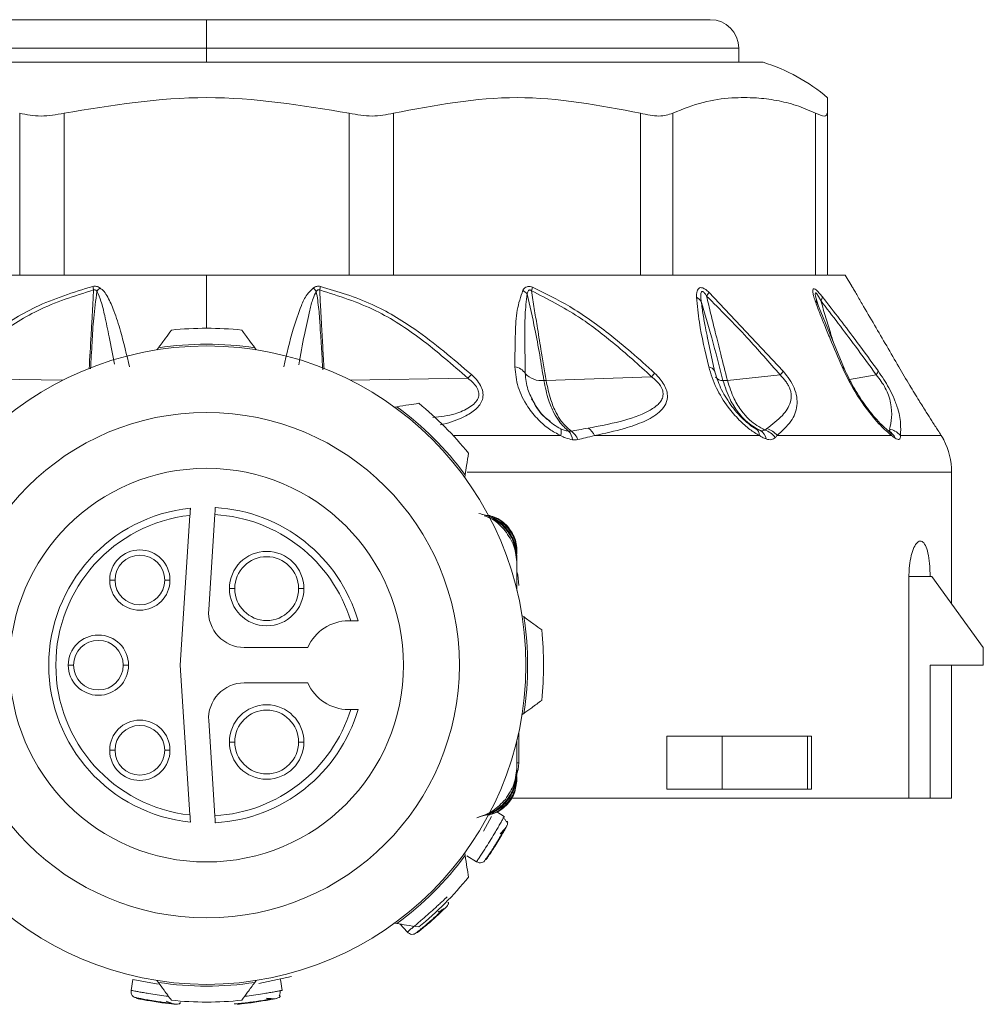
# Model space of a CAD drawing. Header units: millimetres. Extents: x -447 to 1924, y -61 to 422.
# Tile 42 of 57: x 822 to 850, y 153 to 180. Entities that reach past the tile are written whole.
import ezdxf

# ---------------------------------------------------------------- set-up
doc = ezdxf.new("R2010")
doc.units = ezdxf.units.MM

# ---------------------------------------------------------------- blocks, each defined once
blk = doc.blocks.new('Drawing View5')
at = {"color": 7, "linetype": 'Continuous', "lineweight": 18}
for p, q in [((-31.706, 2.201), (-17.506, 2.201)), ((-17.506, 2.201), (-3.306, 2.201)), ((-17.506, 2.201), (-17.506, 1.401)), ((-32.506, 1.401), (-17.506, 1.401)), ((-17.506, 1.001), (-17.506, 1.401)), ((-17.506, 1.401), (-2.506, 1.401)), ((-2.506, 1.001), (-2.506, 1.401)), ((-32.661, 1.001), (-1.816, 1.001)), ((-22.775, -4.999), (-22.775, -0.434)), ((-21.525, -4.999), (-21.525, -0.434)), ((-13.487, -4.999), (-13.487, -0.434)), ((-12.237, -4.999), (-12.237, -0.434)), ((-5.275, -4.999), (-5.275, -0.434)), ((-4.36, -4.999), (-4.36, -0.434)), ((-0.341, -4.999), (-0.341, -0.434)), ((-0.006, -4.999), (-0.006, -0.434)), ((-29.941, -4.999), (-22.559, -4.999)), ((-21.768, -4.999), (-22.559, -4.999)), ((-21.768, -4.999), (-17.506, -4.999)), ((-17.506, -4.999), (-13.244, -4.999)), ((-17.506, -4.999), (-17.506, -6.499)), ((-12.453, -4.999), (-13.244, -4.999)), ((-12.453, -4.999), (-5.071, -4.999)), ((-4.491, -4.999), (-5.071, -4.999)), ((-4.491, -4.999), (-0.23, -4.999)), ((-0.018, -4.999), (-0.23, -4.999)), ((-0.006, -4.999), (0.494, -4.999)), ((0.684, -5.315), (0.494, -4.999)), ((-3.346, -5.486), (-1.249, -7.713)), ((0.479, -7.654), (-0.303, -5.766)), ((-0.184, -5.745), (-0.196, -5.703)), ((-3.187, -7.696), (-3.393, -6.734)), ((-18.864, -7.051), (-18.906, -7.109)), ((-16.106, -7.109), (-16.148, -7.051)), ((-3.182, -7.723), (-3.194, -7.668)), ((-24.868, -7.906), (-21.555, -7.961)), ((-13.456, -7.961), (-10.143, -7.906)), ((-7.936, -7.973), (-4.961, -7.865)), ((-2.825, -7.968), (-1.337, -7.817)), ((0.622, -7.94), (1.371, -7.811)), ((-12.14, -8.712), (-12.209, -8.723)), ((-2.022, -9.333), (-2.16, -9.247)), ((-1.969, -9.36), (-1.979, -9.364)), ((1.776, -9.427), (1.716, -9.389)), ((1.723, -9.392), (1.716, -9.389)), ((-10.554, -9.524), (-7.529, -9.524)), ((-6.569, -9.524), (-1.921, -9.524)), ((-1.426, -9.524), (1.806, -9.524)), ((-10.229, -10.702), (-10.219, -10.633)), ((3.494, -10.553), (-10.158, -10.553)), ((3.494, -14.263), (3.494, -10.553)), ((-17.975, -11.775), (-18.25, -15.999)), ((-17.447, -14.434), (-17.272, -11.755)), ((-8.756, -12.784), (-8.756, -12.858)), ((-8.756, -12.969), (-8.756, -13.043)), ((-8.756, -13.043), (-8.756, -13.154)), ((-8.756, -13.154), (-8.756, -13.892)), ((-20.088, -13.599), (-20.238, -13.599)), ((-18.688, -13.599), (-18.538, -13.599)), ((2.293, -19.749), (2.293, -13.499)), ((2.293, -13.499), (2.89, -13.499)), ((2.94, -13.499), (2.89, -13.499)), ((4.39, -15.499), (2.94, -13.499)), ((-16.713, -13.84), (-16.863, -13.84)), ((-14.913, -13.84), (-14.763, -13.84)), ((-8.558, -14.641), (-8.615, -14.599)), ((-13.444, -14.749), (-13.506, -14.749)), ((-14.651, -15.499), (-16.449, -15.499)), ((4.39, -15.999), (4.39, -15.499)), ((-21.256, -15.999), (-21.406, -15.999)), ((-19.856, -15.999), (-19.706, -15.999)), ((-18.25, -15.999), (-17.975, -20.223)), ((4.39, -15.999), (2.89, -15.999)), ((2.89, -15.999), (2.89, -19.749)), ((3.494, -19.749), (3.494, -15.999)), ((-16.449, -16.499), (-14.651, -16.499)), ((-13.506, -17.249), (-13.444, -17.249)), ((-8.615, -17.399), (-8.558, -17.357)), ((-17.272, -20.243), (-17.447, -17.564)), ((-8.706, -18.749), (-8.706, -17.886)), ((-4.53, -17.999), (-4.53, -19.499)), ((-4.53, -17.999), (-2.967, -17.999)), ((-2.967, -17.999), (-2.967, -19.499)), ((-0.57, -17.999), (-2.967, -17.999)), ((-0.57, -19.499), (-0.57, -17.999)), ((-0.57, -17.999), (-0.455, -17.999)), ((-0.455, -19.499), (-0.455, -17.999)), ((-16.713, -18.166), (-16.863, -18.166)), ((-14.913, -18.166), (-14.763, -18.166)), ((-8.756, -18.844), (-8.756, -18.105)), ((-8.756, -18.105), (-8.756, -18.955)), ((-20.088, -18.399), (-20.238, -18.399)), ((-18.688, -18.399), (-18.538, -18.399)), ((-8.756, -18.749), (-8.706, -18.749)), ((-8.756, -19.028), (-8.756, -18.955)), ((-8.756, -19.213), (-8.756, -19.139)), ((-4.53, -19.499), (-2.967, -19.499)), ((-0.57, -19.499), (-2.967, -19.499)), ((-0.455, -19.499), (-0.57, -19.499)), ((-8.88, -19.749), (2.293, -19.749)), ((2.293, -19.749), (2.89, -19.749)), ((2.89, -19.749), (3.494, -19.749)), ((-9.327, -20.132), (-9.113, -20.263)), ((-9.704, -20.683), (-9.47, -20.269)), ((-10.219, -21.365), (-10.229, -21.295)), ((-9.897, -21.542), (-10.165, -21.377)), ((-12.209, -23.275), (-12.14, -23.286)), ((-11.849, -23.523), (-12.045, -23.301)), ((-11.664, -23.585), (-11.643, -23.584)), ((-19.635, -25.169), (-19.588, -24.858)), ((-19.588, -24.858), (-18.868, -24.996)), ((-18.906, -24.889), (-18.864, -24.946)), ((-16.148, -24.946), (-16.106, -24.889)), ((-16.035, -24.979), (-15.114, -24.779)), ((-15.424, -24.858), (-15.377, -25.169))]:
    blk.add_line(p, q, dxfattribs=at)
at = {"color": 7, "linetype": 'Continuous', "lineweight": 18, "flags": 128}
for points in [[(-0.277, -5.821), (-0.34, -5.596), (-0.349, -5.537), (-0.344, -5.502), (-0.338, -5.498), (-0.329, -5.502), (-0.317, -5.512), (-0.303, -5.529), (-0.255, -5.604), (-0.191, -5.721), (-0.191, -5.721)], [(-3.186, -7.697), (-3.178, -7.716), (-3.176, -7.721)], [(2.056, -9.524), (2.308, -9.524), (2.53, -9.524), (2.721, -9.524), (2.881, -9.524), (3.01, -9.524), (3.106, -9.524), (3.171, -9.524), (3.205, -9.524)], [(-8.706, -13.749), (-8.735, -13.456), (-8.756, -13.365)], [(-8.756, -19.061), (-8.725, -18.944), (-8.706, -18.749)]]:
    blk.add_lwpolyline(points, dxfattribs=at)
at = {"color": 7, "linetype": 'Continuous', "lineweight": 18}
blk.add_circle((-17.506, -15.999), 7.125, dxfattribs=at)
for centre, radius, start, end in [((-3.306, 1.401), 0.8, 0, 90), ((-3.343, -3.917), 5.15, 49.5183, 72.7451), ((-13.114, -3.919), 7.726, 190.4457, 191.199), ((-19.711, -6.096), 1.091, 137.4852, 144.4164), ((-15.301, -6.096), 1.091, 35.5839, 42.5146), ((-21.898, -3.918), 7.728, 348.8011, 349.5542), ((-9.002, -6.014), 0.716, 42.1041, 54.997), ((-9.512, -5.09), 1.218, 343.2269, 348.1023), ((-4.074, -5.114), 0.817, 324.312, 332.9367), ((-3.873, -5.962), 0.381, 35.3627, 62.4573), ((-0.449, -5.883), 0.183, 9.6755, 56.8985), ((-0.417, -5.564), 0.276, 325.3525, 350.0463), ((-17.506, -15.999), 9.5, 84.0016, 95.9984), ((-17.506, -15.999), 9, 359.9991, 179.9991), ((-17.506, -15.999), 9.05, 81.3677, 98.6323), ((-8.868, -7.995), 0.41, 32.3293, 82.7621), ((-7.443, -5.684), 3.304, 318.6958, 320.9747), ((-3.394, -7.833), 0.248, 33.0284, 79.616), ((-2.039, -7.145), 0.972, 316.2502, 324.2975), ((0.375, -7.694), 0.111, 21.7224, 71.6903), ((1.183, -7.652), 0.246, 319.7706, 348.2769), ((-8.347, -9.712), 2.547, 131.5813, 134.8588), ((-8.064, -7.355), 0.622, 222.5894, 276.1157), ((-2.963, -7.725), 0.247, 217.6379, 273.5303), ((-17.506, -15.999), 9.05, 36.3677, 53.6323), ((-17.506, -15.999), 9.5, 39.0016, 50.9984), ((-7.8, -9.417), 0.292, 338.5722, 16.7228), ((-7.58, -9.675), 0.392, 4.5888, 44.8043), ((-7.491, -9.794), 0.476, 19.1614, 56.6876), ((-7, -9.72), 0.473, 24.4313, 58.458), ((-2.123, -9.509), 0.203, 355.746, 60.047), ((-2.058, -9.673), 0.33, 9.2768, 60.3932), ((-1.932, -9.907), 0.56, 35.462, 73.3226), ((-1.869, -9.868), 0.562, 37.8002, 73.6245), ((1.523, -9.615), 0.298, 17.8912, 49.3711), ((1.552, -9.726), 0.374, 19.9008, 61.9306), ((1.494, -10.553), 2, 0, 26.8898), ((-17.506, -15.999), 5.55, 0, 180), ((-17.506, -15.999), 4.45, 95.8809, 264.1191), ((-17.506, -15.999), 4.45, 16.3139, 86.8232), ((-17.506, -15.999), 4.25, 96.3377, 263.6623), ((-17.506, -15.999), 4.25, 17.1046, 86.8491), ((-19.388, -13.599), 0.85, 0, 180), ((-19.388, -13.599), 0.7, 360, 180), ((-15.813, -13.84), 1.05, 0, 180), ((-15.813, -13.84), 0.9, 360, 180), ((-19.388, -13.599), 0.85, 180, 0), ((-19.388, -13.599), 0.7, 180, 360), ((-15.813, -13.84), 1.05, 180, 0), ((-15.813, -13.84), 0.9, 180, 360), ((-16.449, -14.499), 1, 176.2717, 270), ((-17.506, -15.999), 9.05, 351.3677, 8.6323), ((-13.506, -15.999), 1.25, 90, 156.4218), ((-20.556, -15.999), 0.85, 0, 180), ((-17.506, -15.999), 9.5, 354.0016, 5.9984), ((-20.556, -15.999), 0.7, 360, 180), ((-17.506, -15.999), 9, 179.9991, 359.9991), ((-17.506, -15.999), 5.55, 180, 0), ((-20.556, -15.999), 0.85, 180, 0), ((-20.556, -15.999), 0.7, 180, 360), ((-16.449, -17.499), 1, 90, 183.7283), ((-13.506, -15.999), 1.25, 203.5782, 270), ((-15.813, -18.166), 1.05, 0, 180), ((-17.506, -15.999), 4.25, 273.1509, 342.8954), ((-17.506, -15.999), 4.45, 273.1768, 343.6861), ((-15.813, -18.166), 0.9, 360, 180), ((-19.388, -18.399), 0.85, 0, 180), ((-19.388, -18.399), 0.7, 360, 180), ((-15.813, -18.166), 1.05, 180, 0), ((-15.813, -18.166), 0.9, 180, 360), ((-19.388, -18.399), 0.85, 180, 0), ((-19.388, -18.399), 0.7, 180, 360), ((-17.506, -15.999), 9.05, 306.3677, 323.6323), ((-17.506, -15.999), 9.5, 309.0016, 320.9984), ((-17.506, -15.999), 9.05, 261.3677, 278.6323), ((-17.506, -15.999), 9.5, 264.0016, 275.9984)]:
    blk.add_arc(centre, radius, start, end, dxfattribs=at)
for points, knots in [([(-13.487, -0.434), (-14.826, -0.214), (-17.506, 0.224), (-20.185, -0.214), (-21.525, -0.434)], [0, 0, 0, 0, 0.499933, 1, 1, 1, 1]), ([(-5.275, -0.434), (-6.434, -0.214), (-8.755, 0.224), (-11.075, -0.214), (-12.237, -0.434)], [0, 0, 0, 0, 0.499632, 1, 1, 1, 1]), ([(-0.341, -0.434), (-0.52, -0.356), (-0.883, -0.199), (-1.44, -0.067), (-2.047, 0.01), (-2.737, 0.007), (-3.527, -0.097), (-4.076, -0.319), (-4.36, -0.434)], [0, 0, 0, 0, 0.135419, 0.274991, 0.415244, 0.585607, 0.785782, 1, 1, 1, 1]), ([(-0.006, -0.007), (-0.006, -0.005), (-0.006, 0.002), (-0.006, -0.101), (-0.006, -0.32), (-0.006, -0.434)], [0, 0, 0, 0, 0.171076, 0.571477, 1, 1, 1, 1]), ([(-24.975, -7.807), (-24.514, -7.413), (-23.689, -6.707), (-22.277, -5.801), (-21.263, -5.489), (-20.713, -5.319)], [0, 0, 0, 0, 0.366467, 0.656613, 1, 1, 1, 1]), ([(-24.868, -7.906), (-24.417, -7.513), (-23.608, -6.809), (-22.226, -5.903), (-21.232, -5.589), (-20.694, -5.419)], [0, 0, 0, 0, 0.368099, 0.658336, 1, 1, 1, 1]), ([(-20.816, -7.646), (-20.798, -7.327), (-20.77, -6.833), (-20.734, -6.188), (-20.71, -5.765), (-20.698, -5.517), (-20.694, -5.419)], [0, 0, 0, 0, 0.429612, 0.665692, 0.868713, 1, 1, 1, 1]), ([(-20.78, -7.639), (-20.764, -7.394), (-20.734, -6.919), (-20.696, -6.193), (-20.632, -5.712), (-20.598, -5.461)], [0, 0, 0, 0, 0.337715, 0.654021, 1, 1, 1, 1]), ([(-20.713, -5.319), (-20.697, -5.317), (-20.662, -5.312), (-20.591, -5.318), (-20.545, -5.343), (-20.515, -5.359)], [0, 0, 0, 0, 0.222827, 0.488483, 1, 1, 1, 1]), ([(-20.694, -5.419), (-20.689, -5.417), (-20.678, -5.414), (-20.661, -5.413), (-20.64, -5.42), (-20.618, -5.436), (-20.605, -5.452), (-20.598, -5.461)], [0, 0, 0, 0, 0.132574, 0.271467, 0.437835, 0.686829, 1, 1, 1, 1]), ([(-20.598, -5.461), (-20.557, -5.552), (-20.458, -5.772), (-20.366, -6.208), (-20.236, -6.799), (-20.152, -7.254), (-20.105, -7.51)], [0, 0, 0, 0, 0.139404, 0.337507, 0.626202, 1, 1, 1, 1]), ([(-20.515, -5.359), (-20.474, -5.393), (-20.384, -5.469), (-20.249, -5.689), (-20.089, -6.06), (-19.884, -6.719), (-19.759, -7.252), (-19.68, -7.588)], [0, 0, 0, 0, 0.063949, 0.139633, 0.317237, 0.568463, 1, 1, 1, 1]), ([(-15.332, -7.588), (-15.249, -7.232), (-15.113, -6.646), (-14.886, -5.97), (-14.71, -5.565), (-14.56, -5.42), (-14.496, -5.359)], [0, 0, 0, 0, 0.456555, 0.748856, 0.894627, 1, 1, 1, 1]), ([(-14.91, -7.527), (-14.858, -7.245), (-14.764, -6.734), (-14.625, -6.112), (-14.528, -5.697), (-14.446, -5.528), (-14.413, -5.461)], [0, 0, 0, 0, 0.40719, 0.738888, 0.897629, 1, 1, 1, 1]), ([(-14.496, -5.359), (-14.465, -5.342), (-14.421, -5.319), (-14.35, -5.312), (-14.317, -5.317), (-14.299, -5.319)], [0, 0, 0, 0, 0.527893, 0.7496455, 1, 1, 1, 1]), ([(-14.413, -5.461), (-14.406, -5.452), (-14.394, -5.436), (-14.372, -5.42), (-14.352, -5.414), (-14.335, -5.413), (-14.324, -5.417), (-14.318, -5.419)], [0, 0, 0, 0, 0.312066, 0.577689, 0.709478, 0.846396, 1, 1, 1, 1]), ([(-14.413, -5.461), (-14.387, -5.63), (-14.334, -5.969), (-14.304, -6.511), (-14.265, -7.078), (-14.242, -7.475), (-14.23, -7.669)], [0, 0, 0, 0, 0.229459, 0.460748, 0.736265, 1, 1, 1, 1]), ([(-14.318, -5.419), (-13.779, -5.59), (-12.762, -5.912), (-11.383, -6.824), (-10.577, -7.528), (-10.143, -7.906)], [0, 0, 0, 0, 0.3425593, 0.6462348, 1, 1, 1, 1]), ([(-14.318, -5.419), (-14.309, -5.603), (-14.292, -5.942), (-14.261, -6.488), (-14.23, -7.047), (-14.207, -7.45), (-14.196, -7.646)], [0, 0, 0, 0, 0.247038, 0.456865, 0.736608, 1, 1, 1, 1]), ([(-14.299, -5.319), (-13.804, -5.467), (-12.862, -5.749), (-11.428, -6.623), (-10.557, -7.364), (-10.037, -7.807)], [0, 0, 0, 0, 0.308412, 0.587789, 1, 1, 1, 1]), ([(-8.817, -7.588), (-8.813, -7.27), (-8.807, -6.732), (-8.778, -5.99), (-8.652, -5.611), (-8.591, -5.427)], [0, 0, 0, 0, 0.427707, 0.722359, 1, 1, 1, 1]), ([(-8.591, -5.427), (-8.574, -5.403), (-8.542, -5.361), (-8.484, -5.328), (-8.43, -5.318), (-8.378, -5.32), (-8.34, -5.334), (-8.32, -5.341)], [0, 0, 0, 0, 0.303841, 0.543349, 0.671179, 0.821746, 1, 1, 1, 1]), ([(-8.522, -7.776), (-8.527, -7.449), (-8.535, -6.9), (-8.539, -6.146), (-8.493, -5.73), (-8.47, -5.533)], [0, 0, 0, 0, 0.4373839, 0.7346037, 1, 1, 1, 1]), ([(-8.47, -5.533), (-8.465, -5.512), (-8.456, -5.476), (-8.434, -5.44), (-8.413, -5.424), (-8.397, -5.419), (-8.38, -5.421), (-8.362, -5.429), (-8.351, -5.437), (-8.345, -5.442)], [0, 0, 0, 0, 0.3366966, 0.5652326, 0.6587129, 0.7523062, 0.8216938, 0.9026669, 1, 1, 1, 1]), ([(-8.47, -5.533), (-8.394, -5.863), (-8.205, -6.677), (-8.075, -7.49), (-7.998, -7.973)], [0, 0, 0, 0, 0.404874, 1, 1, 1, 1]), ([(-8.345, -5.442), (-8.32, -5.61), (-8.27, -5.939), (-8.18, -6.488), (-8.07, -7.163), (-7.985, -7.678), (-7.936, -7.973)], [0, 0, 0, 0, 0.199401, 0.389589, 0.65075, 1, 1, 1, 1]), ([(-8.345, -5.442), (-7.898, -5.672), (-7.097, -6.085), (-5.981, -6.937), (-5.322, -7.537), (-4.961, -7.865)], [0, 0, 0, 0, 0.364986, 0.653176, 1, 1, 1, 1]), ([(-8.32, -5.341), (-7.965, -5.514), (-7.217, -5.879), (-6.305, -6.538), (-5.516, -7.18), (-5.094, -7.566), (-4.877, -7.765)], [0, 0, 0, 0, 0.283427, 0.598157, 0.79281, 1, 1, 1, 1]), ([(-3.697, -5.624), (-3.696, -5.583), (-3.694, -5.51), (-3.672, -5.425), (-3.636, -5.373), (-3.586, -5.349), (-3.517, -5.359), (-3.431, -5.409), (-3.375, -5.459), (-3.346, -5.486)], [0, 0, 0, 0, 0.2026743, 0.3639009, 0.4931688, 0.5944464, 0.7169049, 0.8527137, 1, 1, 1, 1]), ([(-3.562, -5.741), (-3.567, -5.696), (-3.576, -5.619), (-3.574, -5.527), (-3.56, -5.476), (-3.538, -5.461), (-3.522, -5.463), (-3.503, -5.471), (-3.48, -5.492), (-3.447, -5.533), (-3.425, -5.568), (-3.41, -5.591)], [0, 0, 0, 0, 0.274116, 0.463193, 0.592982, 0.653123, 0.685145, 0.720858, 0.783468, 0.856593, 1, 1, 1, 1]), ([(-0.349, -5.729), (-0.366, -5.677), (-0.397, -5.583), (-0.421, -5.467), (-0.418, -5.395), (-0.381, -5.377), (-0.318, -5.417), (-0.237, -5.5), (-0.178, -5.573), (-0.146, -5.612)], [0, 0, 0, 0, 0.1952, 0.351587, 0.494569, 0.605688, 0.718068, 0.846595, 1, 1, 1, 1]), ([(0.684, -5.315), (0.684, -5.315), (0.684, -5.316), (0.731, -5.395), (0.828, -5.561), (1.027, -5.902), (1.43, -6.592), (1.78, -7.195), (2.009, -7.588)], [0, 0, 0, 0, 0.01856, 0.08035, 0.139672, 0.271094, 0.523902, 1, 1, 1, 1]), ([(-3.349, -7.588), (-3.45, -7.164), (-3.61, -6.49), (-3.673, -5.858), (-3.697, -5.624)], [0, 0, 0, 0, 0.629625, 1, 1, 1, 1]), ([(-3.562, -5.741), (-3.461, -6.085), (-3.242, -6.831), (-3.051, -7.572), (-2.948, -7.971)], [0, 0, 0, 0, 0.460533, 1, 1, 1, 1]), ([(-3.383, -6.781), (-3.403, -6.681), (-3.447, -6.461), (-3.511, -6.114), (-3.545, -5.868), (-3.562, -5.741)], [0, 0, 0, 0, 0.2877122, 0.6341049, 1, 1, 1, 1]), ([(-3.41, -5.591), (-3.371, -5.76), (-3.292, -6.101), (-3.156, -6.647), (-3, -7.27), (-2.886, -7.722), (-2.825, -7.968)], [0, 0, 0, 0, 0.2134593, 0.4293792, 0.6901911, 1, 1, 1, 1]), ([(-3.41, -5.591), (-3.026, -5.976), (-2.313, -6.692), (-1.645, -7.462), (-1.337, -7.817)], [0, 0, 0, 0, 0.53826, 1, 1, 1, 1]), ([(0.41, -7.588), (0.296, -7.322), (0.125, -6.925), (-0.083, -6.422), (-0.227, -6.064), (-0.307, -5.843), (-0.349, -5.729)], [0, 0, 0, 0, 0.420929, 0.628617, 0.808166, 1, 1, 1, 1]), ([(-0.284, -5.797), (-0.291, -5.777), (-0.304, -5.737), (-0.314, -5.701), (-0.318, -5.684)], [0, 0, 0, 0, 0.512611, 1, 1, 1, 1]), ([(-0.282, -5.807), (-0.288, -5.787), (-0.3, -5.749), (-0.31, -5.714), (-0.314, -5.697)], [0, 0, 0, 0, 0.513287, 1, 1, 1, 1]), ([(-0.191, -5.721), (0.136, -6.147), (0.664, -6.833), (1.176, -7.542), (1.371, -7.811)], [0, 0, 0, 0, 0.619883, 1, 1, 1, 1]), ([(-0.191, -5.721), (-0.144, -5.882), (-0.05, -6.202), (0.068, -6.586), (0.137, -6.811), (0.157, -6.876)], [0, 0, 0, 0, 0.416733, 0.829511, 1, 1, 1, 1]), ([(-0.146, -5.612), (0.183, -6.037), (0.714, -6.723), (1.229, -7.433), (1.424, -7.702)], [0, 0, 0, 0, 0.620107, 1, 1, 1, 1]), ([(-18.864, -7.051), (-18.797, -6.959), (-18.674, -6.791), (-18.553, -6.626), (-18.499, -6.551)], [0, 0, 0, 0, 0.550612, 1, 1, 1, 1]), ([(-16.513, -6.551), (-16.444, -6.645), (-16.323, -6.811), (-16.2, -6.979), (-16.148, -7.051)], [0, 0, 0, 0, 0.569214, 1, 1, 1, 1]), ([(-7.529, -9.524), (-7.633, -9.469), (-7.858, -9.352), (-8.176, -9.071), (-8.497, -8.674), (-8.759, -8.157), (-8.797, -7.779), (-8.817, -7.588)], [0, 0, 0, 0, 0.137707, 0.297654, 0.485766, 0.740451, 1, 1, 1, 1]), ([(-4.877, -7.765), (-4.823, -7.818), (-4.72, -7.921), (-4.6, -8.094), (-4.525, -8.273), (-4.494, -8.583), (-4.729, -8.895), (-5.176, -9.143), (-5.788, -9.357), (-6.282, -9.462), (-6.569, -9.524)], [0, 0, 0, 0, 0.054232, 0.103303, 0.150337, 0.200897, 0.369635, 0.542742, 0.734318, 1, 1, 1, 1]), ([(-1.921, -9.524), (-2.012, -9.47), (-2.207, -9.354), (-2.511, -9.077), (-2.844, -8.688), (-3.169, -8.17), (-3.288, -7.787), (-3.349, -7.588)], [0, 0, 0, 0, 0.136663, 0.294577, 0.479617, 0.72985, 1, 1, 1, 1]), ([(-1.961, -9.377), (-2.032, -9.334), (-2.175, -9.246), (-2.448, -9.006), (-2.751, -8.653), (-3.037, -8.178), (-3.137, -7.857), (-3.187, -7.696)], [0, 0, 0, 0, 0.121266, 0.245154, 0.495302, 0.747134, 1, 1, 1, 1]), ([(-1.249, -7.713), (-1.187, -7.789), (-1.067, -7.937), (-0.93, -8.193), (-0.856, -8.45), (-0.854, -8.795), (-1.031, -9.172), (-1.284, -9.397), (-1.426, -9.524)], [0, 0, 0, 0, 0.0942, 0.182499, 0.278775, 0.389657, 0.657979, 1, 1, 1, 1]), ([(1.806, -9.524), (1.702, -9.435), (1.467, -9.236), (1.059, -8.733), (0.677, -8.153), (0.493, -7.764), (0.41, -7.588)], [0, 0, 0, 0, 0.209172, 0.469256, 0.760695, 1, 1, 1, 1]), ([(1.735, -9.405), (1.679, -9.359), (1.565, -9.267), (1.326, -9.017), (1.034, -8.65), (0.716, -8.156), (0.558, -7.821), (0.478, -7.653)], [0, 0, 0, 0, 0.122649, 0.246669, 0.495921, 0.746921, 1, 1, 1, 1]), ([(1.424, -7.702), (1.479, -7.781), (1.586, -7.934), (1.736, -8.191), (1.842, -8.4), (1.882, -8.509), (1.895, -8.543)], [0, 0, 0, 0, 0.283852, 0.558242, 0.860394, 1, 1, 1, 1]), ([(2.009, -7.588), (2.111, -7.763), (2.297, -8.079), (2.563, -8.515), (2.772, -8.85), (2.953, -9.133), (3.103, -9.367), (3.174, -9.476), (3.205, -9.524)], [0, 0, 0, 0, 0.237372, 0.431825, 0.589432, 0.718601, 0.877817, 1, 1, 1, 1]), ([(-10.143, -7.906), (-10.087, -7.952), (-9.984, -8.035), (-9.872, -8.182), (-9.82, -8.334), (-9.846, -8.483), (-9.942, -8.617), (-10.154, -8.776), (-10.534, -8.95), (-10.911, -8.993), (-11.125, -9.018)], [0, 0, 0, 0, 0.092113, 0.16945, 0.241108, 0.313018, 0.396505, 0.497347, 0.714546, 1, 1, 1, 1]), ([(-10.037, -7.807), (-9.979, -7.863), (-9.87, -7.971), (-9.755, -8.153), (-9.702, -8.338), (-9.728, -8.57), (-9.912, -8.807), (-10.297, -9.032), (-10.648, -9.165), (-10.893, -9.216), (-10.921, -9.222)], [0, 0, 0, 0, 0.095054, 0.179784, 0.258971, 0.342144, 0.502948, 0.682013, 0.963189, 1, 1, 1, 1]), ([(-8.272, -8.6), (-8.339, -8.476), (-8.484, -8.207), (-8.509, -7.927), (-8.522, -7.776)], [0, 0, 0, 0, 0.4605261, 1, 1, 1, 1]), ([(-7.998, -7.973), (-7.958, -8.163), (-7.887, -8.497), (-7.728, -8.869), (-7.541, -9.185), (-7.394, -9.317), (-7.302, -9.399)], [0, 0, 0, 0, 0.294643, 0.521096, 0.701932, 1, 1, 1, 1]), ([(-7.998, -7.973), (-7.987, -7.973), (-7.966, -7.974), (-7.945, -7.973), (-7.936, -7.973)], [0, 0, 0, 0, 0.559976, 1, 1, 1, 1]), ([(-7.936, -7.973), (-7.896, -8.161), (-7.826, -8.495), (-7.667, -8.866), (-7.479, -9.182), (-7.326, -9.314), (-7.23, -9.397)], [0, 0, 0, 0, 0.294538, 0.521008, 0.701872, 1, 1, 1, 1]), ([(-4.961, -7.865), (-4.91, -7.907), (-4.815, -7.985), (-4.703, -8.123), (-4.637, -8.268), (-4.632, -8.409), (-4.682, -8.538), (-4.81, -8.689), (-5.404, -9.066), (-6.138, -9.202), (-6.752, -9.316)], [0, 0, 0, 0, 0.051613, 0.09536, 0.137319, 0.180165, 0.228028, 0.285272, 0.402314, 1, 1, 1, 1]), ([(-2.948, -7.971), (-2.928, -7.972), (-2.891, -7.973), (-2.845, -7.969), (-2.825, -7.968)], [0, 0, 0, 0, 0.559847, 1, 1, 1, 1]), ([(-2.948, -7.971), (-2.889, -8.154), (-2.784, -8.48), (-2.549, -8.847), (-2.266, -9.169), (-2.038, -9.302), (-1.895, -9.386)], [0, 0, 0, 0, 0.287161, 0.511571, 0.692984, 1, 1, 1, 1]), ([(-2.825, -7.968), (-2.768, -8.147), (-2.666, -8.467), (-2.433, -8.829), (-2.154, -9.149), (-1.919, -9.285), (-1.772, -9.37)], [0, 0, 0, 0, 0.28629, 0.510661, 0.69222, 1, 1, 1, 1]), ([(-1.337, -7.817), (-1.28, -7.876), (-1.198, -7.961), (-1.114, -8.091), (-1.067, -8.187), (-1.036, -8.285), (-1.016, -8.426), (-1.059, -8.687), (-1.29, -9.007), (-1.558, -9.212), (-1.711, -9.329)], [0, 0, 0, 0, 0.088148, 0.127362, 0.165638, 0.20809, 0.253003, 0.357761, 0.633199, 1, 1, 1, 1]), ([(1.371, -7.811), (1.419, -7.872), (1.512, -7.987), (1.637, -8.194), (1.73, -8.409), (1.85, -8.88), (1.794, -9.134), (1.747, -9.345)], [0, 0, 0, 0, 0.097572, 0.186101, 0.286324, 0.407959, 1, 1, 1, 1]), ([(-8.342, -8.486), (-8.232, -8.683), (-8.088, -8.938), (-7.863, -9.088), (-7.812, -9.122)], [0, 0, 0, 0, 0.771732, 1, 1, 1, 1]), ([(-7.905, -9.067), (-7.911, -9.062), (-8.05, -8.949), (-8.187, -8.788), (-8.262, -8.622), (-8.272, -8.6)], [0, 0, 0, 0, 0.037231, 0.876192, 1, 1, 1, 1]), ([(1.895, -8.543), (1.916, -8.596), (2.019, -8.855), (2.069, -9.179), (2.06, -9.414), (2.056, -9.524)], [0, 0, 0, 0, 0.1189249, 0.5863086, 1, 1, 1, 1]), ([(-12.14, -8.712), (-12.026, -8.694), (-11.821, -8.662), (-11.618, -8.63), (-11.527, -8.616)], [0, 0, 0, 0, 0.550612, 1, 1, 1, 1]), ([(-7.521, -9.333), (-7.592, -9.295), (-7.731, -9.221), (-7.848, -9.117), (-7.905, -9.067)], [0, 0, 0, 0, 0.512153, 1, 1, 1, 1]), ([(-7.302, -9.399), (-7.344, -9.392), (-7.417, -9.379), (-7.49, -9.347), (-7.521, -9.333)], [0, 0, 0, 0, 0.571169, 1, 1, 1, 1]), ([(-7.23, -9.397), (-7.243, -9.399), (-7.265, -9.402), (-7.291, -9.4), (-7.302, -9.399)], [0, 0, 0, 0, 0.560007, 1, 1, 1, 1]), ([(-6.752, -9.316), (-6.84, -9.332), (-6.997, -9.36), (-7.158, -9.385), (-7.23, -9.397)], [0, 0, 0, 0, 0.554562, 1, 1, 1, 1]), ([(-1.895, -9.386), (-1.919, -9.378), (-1.96, -9.364), (-2.004, -9.343), (-2.022, -9.333)], [0, 0, 0, 0, 0.574767, 1, 1, 1, 1]), ([(-1.772, -9.37), (-1.787, -9.382), (-1.815, -9.404), (-1.87, -9.392), (-1.895, -9.386)], [0, 0, 0, 0, 0.541687, 1, 1, 1, 1]), ([(-1.711, -9.329), (-1.722, -9.337), (-1.742, -9.351), (-1.762, -9.364), (-1.772, -9.37)], [0, 0, 0, 0, 0.557314, 1, 1, 1, 1]), ([(1.747, -9.345), (1.75, -9.355), (1.755, -9.376), (1.745, -9.392), (1.73, -9.39), (1.723, -9.39)], [0, 0, 0, 0, 0.381512, 0.751212, 1, 1, 1, 1]), ([(2.056, -9.524), (2.008, -9.477), (1.922, -9.392), (1.801, -9.359), (1.747, -9.345)], [0, 0, 0, 0, 0.559299, 1, 1, 1, 1]), ([(-7.189, -9.644), (-7.256, -9.63), (-7.371, -9.607), (-7.482, -9.549), (-7.529, -9.524)], [0, 0, 0, 0, 0.5787259, 1, 1, 1, 1]), ([(-7.042, -9.638), (-7.069, -9.642), (-7.116, -9.65), (-7.167, -9.646), (-7.189, -9.644)], [0, 0, 0, 0, 0.560194, 1, 1, 1, 1]), ([(-6.569, -9.524), (-6.655, -9.546), (-6.81, -9.586), (-6.97, -9.622), (-7.042, -9.638)], [0, 0, 0, 0, 0.555292, 1, 1, 1, 1]), ([(-1.732, -9.62), (-1.768, -9.605), (-1.83, -9.58), (-1.894, -9.54), (-1.921, -9.524)], [0, 0, 0, 0, 0.579744, 1, 1, 1, 1]), ([(-1.476, -9.582), (-1.508, -9.606), (-1.557, -9.642), (-1.652, -9.644), (-1.705, -9.628), (-1.732, -9.62)], [0, 0, 0, 0, 0.482193, 0.740263, 1, 1, 1, 1]), ([(-1.426, -9.524), (-1.435, -9.535), (-1.451, -9.554), (-1.468, -9.573), (-1.476, -9.582)], [0, 0, 0, 0, 0.558376, 1, 1, 1, 1]), ([(1.903, -9.599), (1.886, -9.587), (1.855, -9.565), (1.821, -9.536), (1.806, -9.524)], [0, 0, 0, 0, 0.55931, 1, 1, 1, 1]), ([(2.056, -9.524), (2.055, -9.551), (2.055, -9.604), (2.019, -9.638), (1.969, -9.637), (1.925, -9.612), (1.903, -9.599)], [0, 0, 0, 0, 0.273675, 0.544486, 0.766897, 1, 1, 1, 1]), ([(3.205, -9.524), (3.227, -9.561), (3.267, -9.627), (3.282, -9.656), (3.272, -9.638), (3.246, -9.591), (3.218, -9.545), (3.205, -9.524)], [0, 0, 0, 0, 0.269902, 0.490211, 0.672926, 0.851395, 1, 1, 1, 1]), ([(-10.123, -10.02), (-10.141, -10.136), (-10.173, -10.339), (-10.205, -10.544), (-10.219, -10.633)], [0, 0, 0, 0, 0.5692143, 1, 1, 1, 1]), ([(-17.975, -11.775), (-17.974, -11.759), (-17.972, -11.729), (-17.969, -11.679), (-17.966, -11.636), (-17.964, -11.605), (-17.962, -11.579), (-17.962, -11.575), (-17.962, -11.572)], [0, 0, 0, 0, 0.149208, 0.283246, 0.504931, 0.633064, 0.758406, 1, 1, 1, 1]), ([(-17.259, -11.556), (-17.26, -11.559), (-17.26, -11.565), (-17.263, -11.611), (-17.267, -11.677), (-17.271, -11.729), (-17.272, -11.755)], [0, 0, 0, 0, 0.2500002, 0.5000002, 0.7500002, 1, 1, 1, 1]), ([(-8.756, -13.043), (-8.773, -12.881), (-8.806, -12.558), (-9.064, -12.138), (-9.416, -11.833), (-9.7, -11.755), (-9.827, -11.72)], [0, 0, 0, 0, 0.262361, 0.523865, 0.78552, 1, 1, 1, 1]), ([(-8.756, -12.969), (-8.773, -12.808), (-8.807, -12.494), (-9.069, -12.096), (-9.397, -11.824), (-9.651, -11.768), (-9.757, -11.744)], [0, 0, 0, 0, 0.279052, 0.547337, 0.812542, 1, 1, 1, 1]), ([(-9.089, -12.208), (-9.197, -12.09), (-9.365, -11.904), (-9.597, -11.817), (-9.68, -11.786)], [0, 0, 0, 0, 0.6416003, 1, 1, 1, 1]), ([(-8.756, -12.858), (-8.771, -12.708), (-8.801, -12.407), (-9.074, -12.041), (-9.37, -11.805), (-9.582, -11.777), (-9.647, -11.768)], [0, 0, 0, 0, 0.291464, 0.58257, 0.873608, 1, 1, 1, 1]), ([(-9.571, -11.767), (-9.51, -11.784), (-9.321, -11.835), (-9.042, -12.03), (-8.852, -12.313), (-8.768, -12.575), (-8.76, -12.714), (-8.756, -12.784)], [0, 0, 0, 0, 0.136543, 0.417549, 0.703003, 0.8502, 1, 1, 1, 1]), ([(-8.756, -13.154), (-8.772, -12.978), (-8.802, -12.635), (-8.995, -12.349), (-9.089, -12.208)], [0, 0, 0, 0, 0.510429, 1, 1, 1, 1]), ([(2.293, -13.499), (2.295, -13.422), (2.299, -13.238), (2.341, -12.966), (2.413, -12.719), (2.507, -12.547), (2.612, -12.479), (2.714, -12.531), (2.799, -12.703), (2.858, -12.968), (2.887, -13.25), (2.889, -13.431), (2.89, -13.499)], [0, 0, 0, 0, 0.072436, 0.171678, 0.273655, 0.380851, 0.493082, 0.607601, 0.720798, 0.830386, 0.936169, 1, 1, 1, 1]), ([(-8.558, -14.641), (-8.466, -14.708), (-8.298, -14.831), (-8.132, -14.952), (-8.058, -15.006)], [0, 0, 0, 0, 0.550612, 1, 1, 1, 1]), ([(-13.444, -14.749), (-13.427, -14.749), (-13.396, -14.749), (-13.344, -14.749), (-13.289, -14.749), (-13.244, -14.749), (-13.238, -14.749), (-13.235, -14.749)], [0, 0, 0, 0, 0.1532456, 0.2906312, 0.5169345, 0.7643827, 1, 1, 1, 1]), ([(-8.058, -16.992), (-8.152, -17.061), (-8.318, -17.182), (-8.486, -17.304), (-8.558, -17.357)], [0, 0, 0, 0, 0.569214, 1, 1, 1, 1]), ([(-13.235, -17.249), (-13.238, -17.249), (-13.244, -17.249), (-13.289, -17.249), (-13.343, -17.249), (-13.396, -17.249), (-13.427, -17.249), (-13.444, -17.249)], [0, 0, 0, 0, 0.234483, 0.480542, 0.707812, 0.845903, 1, 1, 1, 1]), ([(-9.084, -19.783), (-8.991, -19.644), (-8.801, -19.359), (-8.771, -19.018), (-8.756, -18.844)], [0, 0, 0, 0, 0.489706, 1, 1, 1, 1]), ([(-9.827, -20.278), (-9.699, -20.242), (-9.415, -20.164), (-9.064, -19.86), (-8.806, -19.439), (-8.772, -19.116), (-8.756, -18.955)], [0, 0, 0, 0, 0.214486, 0.476146, 0.737645, 1, 1, 1, 1]), ([(-9.757, -20.254), (-9.651, -20.23), (-9.397, -20.173), (-9.069, -19.901), (-8.807, -19.504), (-8.773, -19.189), (-8.756, -19.028)], [0, 0, 0, 0, 0.18745, 0.452675, 0.72094, 1, 1, 1, 1]), ([(-9.647, -20.229), (-9.582, -20.221), (-9.37, -20.192), (-9.074, -19.957), (-8.801, -19.591), (-8.771, -19.29), (-8.756, -19.139)], [0, 0, 0, 0, 0.126246, 0.417408, 0.708389, 1, 1, 1, 1]), ([(-8.756, -19.213), (-8.772, -19.353), (-8.804, -19.626), (-9.044, -19.967), (-9.32, -20.162), (-9.509, -20.214), (-9.571, -20.231)], [0, 0, 0, 0, 0.295904, 0.581829, 0.863182, 1, 1, 1, 1]), ([(-9.887, -20.303), (-9.729, -20.248), (-9.419, -20.139), (-9.194, -19.9), (-9.084, -19.783)], [0, 0, 0, 0, 0.509411, 1, 1, 1, 1]), ([(-17.962, -20.426), (-17.962, -20.423), (-17.962, -20.417), (-17.965, -20.372), (-17.969, -20.319), (-17.972, -20.269), (-17.974, -20.239), (-17.975, -20.223)], [0, 0, 0, 0, 0.240754, 0.492009, 0.714933, 0.849811, 1, 1, 1, 1]), ([(-17.272, -20.243), (-17.271, -20.269), (-17.267, -20.321), (-17.263, -20.387), (-17.26, -20.433), (-17.26, -20.439), (-17.259, -20.442)], [0, 0, 0, 0, 0.25, 0.5, 0.75, 1, 1, 1, 1]), ([(-9.113, -20.263), (-9.115, -20.267), (-9.118, -20.272), (-9.139, -20.31), (-9.142, -20.315)], [0, 0, 0, 0, 0.860321, 1, 1, 1, 1]), ([(-9.142, -20.315), (-9.15, -20.329), (-9.169, -20.363), (-9.219, -20.45), (-9.286, -20.567), (-9.376, -20.72), (-9.49, -20.911), (-9.608, -21.099), (-9.704, -21.249), (-9.778, -21.363), (-9.836, -21.451), (-9.884, -21.524), (-9.892, -21.535), (-9.897, -21.542)], [0, 0, 0, 0, 0.056466, 0.142688, 0.228837, 0.305261, 0.42845, 0.551652, 0.628071, 0.714204, 0.80037, 0.876807, 1, 1, 1, 1]), ([(-9.041, -20.527), (-9.045, -20.535), (-9.053, -20.55), (-9.115, -20.664), (-9.207, -20.826), (-9.32, -21.015), (-9.437, -21.202), (-9.54, -21.357), (-9.613, -21.464), (-9.623, -21.478), (-9.628, -21.485)], [0, 0, 0, 0, 0.123379, 0.248042, 0.373666, 0.499948, 0.626271, 0.751961, 0.876673, 1, 1, 1, 1]), ([(-9.051, -20.423), (-9.056, -20.41), (-9.066, -20.385), (-9.09, -20.353), (-9.119, -20.326), (-9.14, -20.313), (-9.151, -20.307)], [0, 0, 0, 0, 0.263004, 0.520422, 0.767336, 1, 1, 1, 1]), ([(-9.017, -20.431), (-9.019, -20.421), (-9.022, -20.403), (-9.041, -20.408), (-9.049, -20.41)], [0, 0, 0, 0, 0.553215, 1, 1, 1, 1]), ([(-9.041, -20.527), (-9.03, -20.504), (-9.015, -20.473), (-9.02, -20.439), (-9.021, -20.431)], [0, 0, 0, 0, 0.751765, 1, 1, 1, 1]), ([(-9.416, -21.139), (-9.4, -21.113), (-9.35, -21.036), (-9.268, -20.9), (-9.177, -20.746), (-9.131, -20.662), (-9.107, -20.62)], [0, 0, 0, 0, 0.146748, 0.43206, 0.71662, 1, 1, 1, 1]), ([(-9.233, -20.753), (-9.207, -20.727), (-9.157, -20.675), (-9.105, -20.619), (-9.072, -20.581), (-9.065, -20.571), (-9.062, -20.567)], [0, 0, 0, 0, 0.271066, 0.528959, 0.772095, 1, 1, 1, 1]), ([(-10.219, -21.365), (-10.201, -21.478), (-10.169, -21.684), (-10.137, -21.886), (-10.123, -21.978)], [0, 0, 0, 0, 0.550612, 1, 1, 1, 1]), ([(-9.688, -21.542), (-9.684, -21.537), (-9.678, -21.528), (-9.628, -21.458), (-9.555, -21.352), (-9.481, -21.241), (-9.432, -21.164), (-9.416, -21.139)], [0, 0, 0, 0, 0.222532, 0.445065, 0.667991, 0.891339, 1, 1, 1, 1]), ([(-9.688, -21.541), (-9.709, -21.551), (-9.752, -21.573), (-9.828, -21.574), (-9.874, -21.552), (-9.897, -21.542)], [0, 0, 0, 0, 0.311559, 0.655779, 1, 1, 1, 1]), ([(-10.768, -22.571), (-10.78, -22.582), (-10.808, -22.609), (-10.881, -22.678), (-10.979, -22.77), (-11.111, -22.89), (-11.276, -23.039), (-11.444, -23.185), (-11.579, -23.3), (-11.683, -23.387), (-11.764, -23.454), (-11.832, -23.51), (-11.842, -23.518), (-11.849, -23.523)], [0, 0, 0, 0, 0.057178, 0.142687, 0.22891, 0.30536, 0.428453, 0.551725, 0.628125, 0.714205, 0.800412, 0.876862, 1, 1, 1, 1]), ([(-10.725, -22.529), (-10.728, -22.533), (-10.732, -22.537), (-10.764, -22.567), (-10.768, -22.571)], [0, 0, 0, 0, 0.866964, 1, 1, 1, 1]), ([(-10.735, -22.804), (-10.718, -22.785), (-10.695, -22.759), (-10.689, -22.726), (-10.688, -22.717)], [0, 0, 0, 0, 0.742218, 1, 1, 1, 1]), ([(-10.683, -22.718), (-10.682, -22.708), (-10.679, -22.69), (-10.699, -22.689), (-10.707, -22.689)], [0, 0, 0, 0, 0.554388, 1, 1, 1, 1]), ([(-10.735, -22.804), (-10.74, -22.81), (-10.752, -22.821), (-10.845, -22.913), (-10.98, -23.041), (-11.143, -23.189), (-11.31, -23.333), (-11.453, -23.451), (-11.555, -23.532), (-11.569, -23.543), (-11.575, -23.548)], [0, 0, 0, 0, 0.1232181, 0.2479402, 0.3735867, 0.499886, 0.6262245, 0.7519299, 0.8766576, 1, 1, 1, 1]), ([(-11.271, -23.278), (-11.248, -23.258), (-11.178, -23.2), (-11.06, -23.094), (-10.928, -22.972), (-10.859, -22.906), (-10.824, -22.873)], [0, 0, 0, 0, 0.14642, 0.431831, 0.716501, 1, 1, 1, 1]), ([(-10.982, -22.963), (-10.95, -22.945), (-10.887, -22.911), (-10.822, -22.873), (-10.779, -22.846), (-10.771, -22.839), (-10.767, -22.836)], [0, 0, 0, 0, 0.27122, 0.529165, 0.772245, 1, 1, 1, 1]), ([(-11.527, -23.382), (-11.643, -23.364), (-11.846, -23.332), (-12.051, -23.3), (-12.14, -23.286)], [0, 0, 0, 0, 0.569214, 1, 1, 1, 1]), ([(-11.649, -23.584), (-11.644, -23.581), (-11.635, -23.574), (-11.567, -23.522), (-11.466, -23.441), (-11.363, -23.357), (-11.294, -23.298), (-11.271, -23.278)], [0, 0, 0, 0, 0.222449, 0.44491, 0.667773, 0.891069, 1, 1, 1, 1]), ([(-11.649, -23.583), (-11.671, -23.587), (-11.719, -23.595), (-11.792, -23.574), (-11.83, -23.54), (-11.849, -23.523)], [0, 0, 0, 0, 0.3129174, 0.6564587, 1, 1, 1, 1]), ([(-18.499, -25.447), (-18.568, -25.352), (-18.689, -25.187), (-18.811, -25.019), (-18.864, -24.946)], [0, 0, 0, 0, 0.569214, 1, 1, 1, 1]), ([(-16.148, -24.946), (-16.215, -25.039), (-16.337, -25.207), (-16.459, -25.372), (-16.513, -25.447)], [0, 0, 0, 0, 0.550612, 1, 1, 1, 1]), ([(-19.552, -25.36), (-19.57, -25.346), (-19.607, -25.314), (-19.637, -25.245), (-19.636, -25.194), (-19.635, -25.169)], [0, 0, 0, 0, 0.311559, 0.655779, 1, 1, 1, 1]), ([(-18.577, -25.34), (-18.6, -25.337), (-18.699, -25.324), (-18.896, -25.296), (-19.115, -25.261), (-19.29, -25.232), (-19.424, -25.209), (-19.528, -25.19), (-19.614, -25.173), (-19.627, -25.171), (-19.635, -25.169)], [0, 0, 0, 0, 0.052972, 0.220896, 0.388839, 0.493008, 0.61042, 0.727877, 0.83207, 1, 1, 1, 1]), ([(-15.436, -25.18), (-15.451, -25.183), (-15.489, -25.191), (-15.589, -25.209), (-15.721, -25.232), (-15.897, -25.262), (-16.115, -25.296), (-16.313, -25.324), (-16.411, -25.337), (-16.435, -25.34)], [0, 0, 0, 0, 0.095625, 0.241643, 0.387534, 0.516959, 0.725579, 0.934223, 1, 1, 1, 1]), ([(-15.46, -25.319), (-15.454, -25.307), (-15.441, -25.284), (-15.432, -25.244), (-15.43, -25.206), (-15.434, -25.18), (-15.436, -25.168)], [0, 0, 0, 0, 0.263004, 0.520422, 0.767336, 1, 1, 1, 1]), ([(-15.377, -25.169), (-15.382, -25.17), (-15.387, -25.171), (-15.43, -25.179), (-15.436, -25.18)], [0, 0, 0, 0, 0.860321, 1, 1, 1, 1]), ([(-19.553, -25.361), (-19.548, -25.362), (-19.537, -25.365), (-19.453, -25.383), (-19.327, -25.409), (-19.195, -25.434), (-19.105, -25.449), (-19.076, -25.454)], [0, 0, 0, 0, 0.222532, 0.445065, 0.667991, 0.891339, 1, 1, 1, 1]), ([(-19.553, -25.361), (-19.548, -25.362), (-19.537, -25.365), (-19.453, -25.383), (-19.327, -25.409), (-19.194, -25.434), (-19.104, -25.449), (-19.074, -25.454)], [0, 0, 0, 0, 0.221838, 0.443677, 0.665908, 0.888559, 1, 1, 1, 1]), ([(-18.367, -25.56), (-18.375, -25.56), (-18.392, -25.558), (-18.522, -25.545), (-18.707, -25.524), (-18.925, -25.494), (-19.143, -25.459), (-19.325, -25.425), (-19.453, -25.4), (-19.47, -25.396), (-19.478, -25.394)], [0, 0, 0, 0, 0.123379, 0.248042, 0.373666, 0.499948, 0.626271, 0.751961, 0.876673, 1, 1, 1, 1]), ([(-19.076, -25.454), (-19.046, -25.459), (-18.956, -25.474), (-18.799, -25.497), (-18.621, -25.52), (-18.526, -25.53), (-18.478, -25.536)], [0, 0, 0, 0, 0.146748, 0.43206, 0.71662, 1, 1, 1, 1]), ([(-18.65, -25.472), (-18.615, -25.485), (-18.548, -25.511), (-18.476, -25.537), (-18.428, -25.553), (-18.417, -25.555), (-18.411, -25.556)], [0, 0, 0, 0, 0.271066, 0.528959, 0.772095, 1, 1, 1, 1]), ([(-18.367, -25.56), (-18.341, -25.561), (-18.306, -25.562), (-18.277, -25.546), (-18.27, -25.541)], [0, 0, 0, 0, 0.751767, 1, 1, 1, 1]), ([(-18.269, -25.544), (-18.26, -25.539), (-18.245, -25.529), (-18.257, -25.514), (-18.262, -25.507)], [0, 0, 0, 0, 0.5532147, 1, 1, 1, 1]), ([(-18.268, -25.544), (-18.259, -25.539), (-18.244, -25.529), (-18.256, -25.514), (-18.261, -25.507)], [0, 0, 0, 0, 0.556555, 1, 1, 1, 1]), ([(-16.727, -25.551), (-16.721, -25.55), (-16.709, -25.55), (-16.624, -25.543), (-16.496, -25.53), (-16.363, -25.516), (-16.273, -25.504), (-16.243, -25.5)], [0, 0, 0, 0, 0.222532, 0.445065, 0.667991, 0.891339, 1, 1, 1, 1]), ([(-15.534, -25.394), (-15.542, -25.396), (-15.559, -25.4), (-15.686, -25.425), (-15.869, -25.459), (-16.087, -25.494), (-16.305, -25.524), (-16.49, -25.545), (-16.619, -25.558), (-16.636, -25.56), (-16.645, -25.56)], [0, 0, 0, 0, 0.123379, 0.248042, 0.373666, 0.499948, 0.626271, 0.751961, 0.876673, 1, 1, 1, 1]), ([(-16.243, -25.5), (-16.212, -25.496), (-16.122, -25.484), (-15.965, -25.46), (-15.788, -25.43), (-15.694, -25.412), (-15.647, -25.403)], [0, 0, 0, 0, 0.146748, 0.43206, 0.71662, 1, 1, 1, 1]), ([(-15.83, -25.392), (-15.793, -25.395), (-15.721, -25.4), (-15.645, -25.404), (-15.594, -25.405), (-15.583, -25.404), (-15.578, -25.403)], [0, 0, 0, 0, 0.271066, 0.528959, 0.772095, 1, 1, 1, 1]), ([(-15.534, -25.394), (-15.509, -25.387), (-15.475, -25.379), (-15.452, -25.354), (-15.447, -25.348)], [0, 0, 0, 0, 0.7517661, 1, 1, 1, 1]), ([(-15.445, -25.35), (-15.438, -25.343), (-15.426, -25.329), (-15.442, -25.318), (-15.449, -25.312)], [0, 0, 0, 0, 0.553215, 1, 1, 1, 1]), ([(-15.444, -25.35), (-15.437, -25.342), (-15.425, -25.328), (-15.441, -25.317), (-15.448, -25.312)], [0, 0, 0, 0, 0.5565551, 1, 1, 1, 1])]:
    blk.add_open_spline(points, degree=3, knots=knots, dxfattribs=at)
for points in [[(-22.775, -0.434), (-22.578, -0.475), (-22.183, -0.556), (-21.744, -0.475), (-21.525, -0.434)], [(-13.487, -0.434), (-13.267, -0.475), (-12.829, -0.556), (-12.434, -0.475), (-12.237, -0.434)], [(-5.275, -0.434), (-5.092, -0.475), (-4.727, -0.556), (-4.482, -0.475), (-4.36, -0.434)], [(-0.341, -0.434), (-0.244, -0.475), (-0.05, -0.556), (-0.021, -0.475), (-0.006, -0.434)]]:
    blk.add_open_spline(points, degree=3, dxfattribs=at)

msp = doc.modelspace()

# ---------------------------------------------------------------- block references
at = {"color": 7, "linetype": 'Continuous', "lineweight": 18}
msp.add_blockref('Drawing View5', (845.145, 178.107), dxfattribs=at)

doc.saveas('drawing.dxf')
